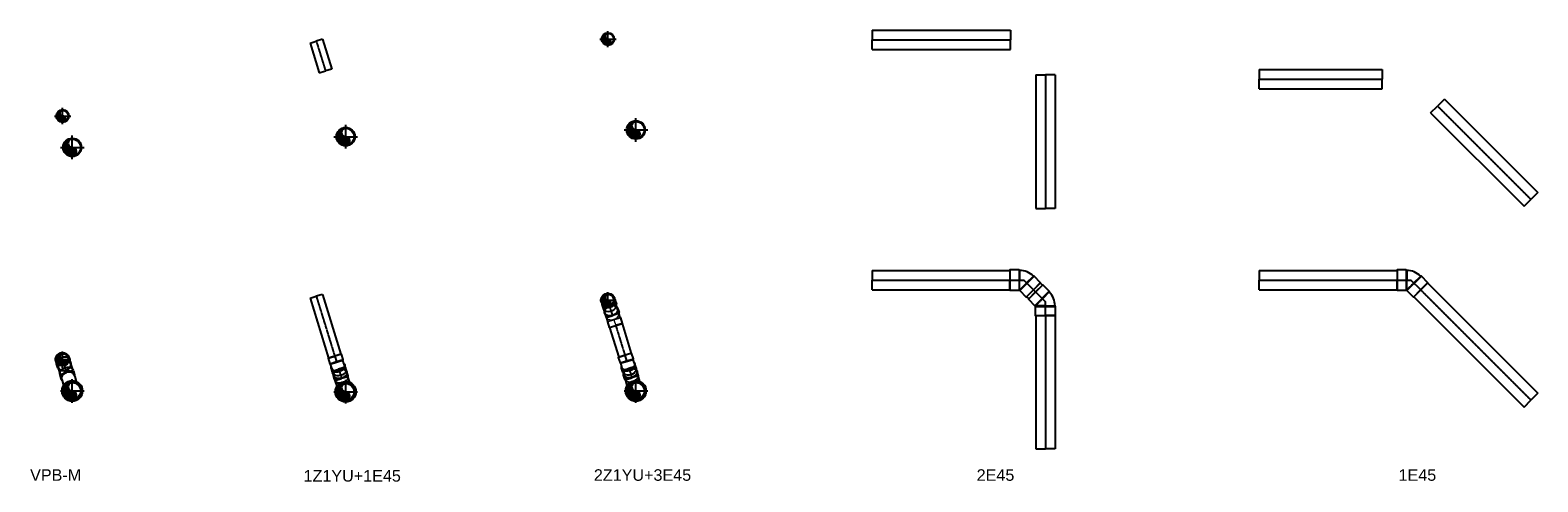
# Model space of a CAD drawing. Header units: millimetres. Extents: x 6529 to 19586, y 1711 to 5624.
import ezdxf

# ---------------------------------------------------------------- set-up
doc = ezdxf.new("R2010")
doc.units = ezdxf.units.MM
doc.linetypes.add('CENTER2', pattern=[1.125, 0.75, -0.125, 0.125, -0.125])
doc.styles.get("Standard").update_dxf_attribs({"font": 'arial.ttf'})

# ---------------------------------------------------------------- blocks, each defined once
blk = doc.blocks.new('D114')
h = blk.add_hatch()
h.set_pattern_fill('ANSI31', color=256, scale=1.1)
edge = h.paths.add_edge_path()
edge.add_arc((0, 24.85), 24.85, 90, 270)
edge.add_arc((0, -24.85), 24.85, 270, 450)
edge.add_arc((0, 0), 49.7, 90, 270)
for p, q in [((-70.4, 0), (70.4, 0)), ((0, -70.4), (0, 70.4))]:
    blk.add_line(p, q)
for radius in [55, 49.7]:
    blk.add_circle((0, 0), radius)
for centre, start, end in [((0, 24.85), 90, 270), ((0, -24.85), 270, 90)]:
    blk.add_arc(centre, 24.85, start, end)
blk = doc.blocks.new('*U73')
for p, q in [((68, 57), (112, 57)), ((127, 61), (163, 61)), ((68, -57), (112, -57)), ((127, -61), (163, -61))]:
    blk.add_line(p, q)
at = {"color": 7}
blk.add_circle((0, 0), 89, dxfattribs=at)
blk.add_circle((0, 0), 85)
at = {"color": 8}
for start_param, end_param in [(0.364152, 1.268335), (1.873258, 2.777441)]:
    blk.add_ellipse((127, 0), major_axis=(0, 61), ratio=0.707107, start_param=start_param, end_param=end_param, dxfattribs=at)
at = {"extrusion": (0, 0, -1)}
blk.add_ellipse((127, 0), major_axis=(0, -61), ratio=0.707107, start_param=2.777441, end_param=3.141593, dxfattribs=at)
at = {"color": 7}
blk.add_ellipse((163, 0), major_axis=(0, 61), ratio=0.707107, dxfattribs=at)
blk.add_ellipse((127, 0), major_axis=(0, 61), ratio=0.707107, start_param=2.777441, end_param=3.141593)
blk.add_open_spline([(163, 58), (160, 58), (158, 58), (153, 56), (150, 55), (144, 52), (142, 50), (137, 45), (135, 42), (130, 35), (129, 31), (126, 23), (125, 19), (123, 10), (123, 6), (122, -3), (123, -8), (124, -17), (125, -21), (128, -29), (129, -33), (133, -40), (136, -43), (140, -48), (143, -51), (149, -54), (151, -56), (157, -58), (160, -58), (166, -58), (169, -57), (175, -55), (178, -54), (183, -50), (186, -47), (191, -42), (193, -38), (197, -31), (198, -27), (201, -19), (202, -15), (203, -6), (203, -1), (203, 8), (202, 12), (200, 21), (199, 25), (196, 33), (194, 36), (190, 43), (187, 46), (182, 51), (180, 53), (174, 56), (171, 57), (166, 58), (164, 58), (163, 58)], degree=3, knots=[0, 0, 0, 0, 0.173009, 0.173009, 0.402571, 0.402571, 0.632132, 0.632132, 0.861693, 0.861693, 1.091255, 1.091255, 1.320816, 1.320816, 1.550378, 1.550378, 1.779939, 1.779939, 2.009501, 2.009501, 2.239062, 2.239062, 2.468624, 2.468624, 2.698185, 2.698185, 2.927747, 2.927747, 3.157308, 3.157308, 3.38687, 3.38687, 3.616431, 3.616431, 3.845993, 3.845993, 4.075554, 4.075554, 4.305115, 4.305115, 4.534677, 4.534677, 4.764238, 4.764238, 4.9938, 4.9938, 5.223361, 5.223361, 5.452923, 5.452923, 5.682484, 5.682484, 5.912046, 5.912046, 6.141607, 6.141607, 6.283185, 6.283185, 6.283185, 6.283185])
blk = doc.blocks.new('*U43')
at = {"color": 8, "lineweight": 0}
for p, q in [((50, 0), (0, 0)), ((50, 60), (50, 0)), ((53, 0), (53, 57)), ((50, 0), (50, -61)), ((53, -57), (53, 0))]:
    blk.add_line(p, q, dxfattribs=at)
for p, q in [((133, 60), (98, 60)), ((133, -61), (98, -61))]:
    blk.add_line(p, q)
blk.add_lwpolyline([(83, 57), (53, 57), (50, 60), (0, 60), (0, 0), (0, -61), (50, -61), (53, -57), (83, -57)])
blk.add_ellipse((98, 0), major_axis=(0, -60.5), ratio=0.707107, start_param=3.483405, end_param=5.941373, dxfattribs=at)
for start_param, end_param in [(3.141593, 3.483405), (5.941373, 6.283185)]:
    blk.add_ellipse((98, 0), major_axis=(0, -60.5), ratio=0.707107, start_param=start_param, end_param=end_param)
blk.add_ellipse((133, 0), major_axis=(0, -60.5), ratio=0.707107)
at = {"lineweight": 0}
blk.add_ellipse((133, 0), major_axis=(0, -57), ratio=0.707107, dxfattribs=at)
blk = doc.blocks.new('*U39')
for p, q in [((-20, 61), (-55, 61)), ((-20, -60), (-55, -60))]:
    blk.add_line(p, q)
for radius in [60.5, 57]:
    blk.add_circle((0, 0), radius)
for centre, start_param, end_param in [((-55, 0), 3.141593, 6.283185), ((-20, 0), 2.948696, 3.141593)]:
    blk.add_ellipse(centre, major_axis=(0, -60.5), ratio=0.707107, start_param=start_param, end_param=end_param)
at = {"color": 8}
blk.add_ellipse((-20, 0), major_axis=(0, -60.5), ratio=0.707107, start_param=3.141593, end_param=6.283185, dxfattribs=at)
at = {"extrusion": (0, 0, -1)}
blk.add_ellipse((-20, 0), major_axis=(0, 60.5), ratio=0.707107, start_param=2.948696, end_param=3.141593, dxfattribs=at)
blk = doc.blocks.new('*U24')
at = {"color": 8}
for p, q in [((0, 0), (50, 0)), ((50, 60), (50, 0)), ((54, 57), (54, -57)), ((50, 0), (50, -61))]:
    blk.add_line(p, q, dxfattribs=at)
for p, q in [((133, 60), (98, 60)), ((133, -61), (98, -61))]:
    blk.add_line(p, q)
blk.add_lwpolyline([(95, -57), (83, -57), (54, -57), (50, -61), (0, -61), (0, 60), (50, 60), (54, 57), (83, 57), (95, 57)])
for centre, start_param, end_param in [((98, 0), 9.424778, 9.76659), ((133, 0), 0, 3.141593), ((98, 0), 5.941373, 6.283185)]:
    blk.add_ellipse(centre, major_axis=(0, -60.5), ratio=0.707107, start_param=start_param, end_param=end_param)
for centre, major_axis, start_param, end_param in [((95, 0), (0, 57), 3.141593, 6.283185), ((98, 0), (0, -60.5), 6.283185, 9.424778)]:
    blk.add_ellipse(centre, major_axis=major_axis, ratio=0.707107, start_param=start_param, end_param=end_param, dxfattribs=at)
blk = doc.blocks.new('168')
h = blk.add_hatch()
h.set_pattern_fill('ANSI31', color=256, scale=1.6)
edge = h.paths.add_edge_path()
edge.add_arc((0, 36.15), 36.15, 90, 270)
edge.add_arc((0, -36.15), 36.15, 270, 450)
edge.add_arc((0, 0), 72.3, 90, 270)
for p, q in [((-102.4, 0), (102.4, 0)), ((0, -102.4), (0, 102.4))]:
    blk.add_line(p, q)
for radius in [80, 72.3]:
    blk.add_circle((0, 0), radius)
for centre, start, end in [((0, 36.15), 90, 270), ((0, -36.15), 270, 90)]:
    blk.add_arc(centre, 36.15, start, end)
blk = doc.blocks.new('*U82')
at = {"color": 8}
for p, q in [((34, 91), (-91, -34)), ((-85, 85), (0, 0)), ((-25, 25), (-85, -34)), ((120, 0), (0, 0)), ((36, -84), (36, 0)), ((40, -88), (40, 88))]:
    blk.add_line(p, q, dxfattribs=at)
for points in [[(34, 86), (34, 91), (-23, 147), (-147, 23), (-91, -34), (-85, -34)], [(36, -84), (40, -88), (120, -88), (120, 88), (40, 88), (36, 84)]]:
    blk.add_lwpolyline(points)
for radius, start, end in [(12.6, 241.1795, 253.8205), (181, 226.2693, 268.7307)]:
    blk.add_arc((40, 97), radius, start, end)
for points, knots in [([(-25, 25), (-19, 32), (-12, 39), (1, 52), (8, 59), (20, 71), (25, 76), (30, 82), (32, 83), (33, 85), (33, 85), (34, 85), (34, 85), (34, 86), (34, 86), (34, 86)], [-397.391905, -397.391905, -397.391905, -397.391905, -369.476828, -369.476828, -336.005764, -336.005764, -302.471382, -302.471382, -282.771954, -282.771954, -274.509597, -274.509597, -267.9126, -267.9126, -264.860648, -264.860648, -264.860648, -264.860648]), ([(36, 84), (36, 84), (36, 84), (36, 84), (36, 84), (36, 84), (36, 84), (36, 84), (36, 84), (36, 84), (36, 84), (36, 84), (36, 83), (36, 82), (36, 81), (36, 77), (36, 73), (36, 63), (36, 57), (36, 43), (36, 35), (36, 18), (36, 9), (36, 0)], [-264.760189, -264.760189, -264.760189, -264.760189, -264.583211, -264.583211, -263.373012, -263.373012, -261.488542, -261.488542, -255.904151, -255.904151, -254.935647, -254.935647, -249.716494, -249.716494, -237.079431, -237.079431, -210.852039, -210.852039, -185.674457, -185.674457, -158.775866, -158.775866, -132.329147, -132.329147, -132.329147, -132.329147])]:
    blk.add_open_spline(points, degree=3, knots=knots, dxfattribs=at)
blk = doc.blocks.new('*U88')
for p, q in [((114, 57), (68, 57)), ((166, 62), (131, 62)), ((114, -57), (68, -57)), ((166, -62), (131, -62))]:
    blk.add_line(p, q)
at = {"color": 8}
for p, q in [((127, 57), (114, 57)), ((127, -57), (114, -57))]:
    blk.add_line(p, q, dxfattribs=at)
at = {"color": 7}
blk.add_circle((0, 0), 89, dxfattribs=at)
blk.add_circle((0, 0), 84)
for centre, start_param, end_param in [((131, 0), 9.424778, 9.829137), ((166, 0), 0, 3.141593), ((131, 0), 5.878826, 6.283185)]:
    blk.add_ellipse(centre, major_axis=(0, -62), ratio=0.707107, start_param=start_param, end_param=end_param)
at = {"color": 8}
for centre, major_axis, start_param, end_param in [((127, 0), (0, -57), 0, 3.141593), ((131, 0), (0, -62), 6.283185, 9.424778)]:
    blk.add_ellipse(centre, major_axis=major_axis, ratio=0.707107, start_param=start_param, end_param=end_param, dxfattribs=at)
blk = doc.blocks.new('*U102')
for p, q in [((-55, 60), (-20, 60)), ((-55, -61), (-20, -61))]:
    blk.add_line(p, q)
at = {"color": 8}
for p, q in [((-5, 57), (0, 57)), ((0, -57), (-5, -57))]:
    blk.add_line(p, q, dxfattribs=at)
blk.add_arc((0, 0), 60.5, 258.9479, 101.0521)
blk.add_arc((0, 0), 57, 270, 90, dxfattribs=at)
for major_axis in [(0, -60.5), (0, -57)]:
    blk.add_ellipse((-55, 0), major_axis=major_axis, ratio=0.707107)
for start_param, end_param in [(2.79978, 3.141593), (0, 0.341812)]:
    blk.add_ellipse((-20, 0), major_axis=(0, -60.5), ratio=0.707107, start_param=start_param, end_param=end_param)
for start_param, end_param in [(1.570796, 2.79978), (0.341812, 1.570796)]:
    blk.add_ellipse((-20, 0), major_axis=(0, -60.5), ratio=0.707107, start_param=start_param, end_param=end_param, dxfattribs=at)

msp = doc.modelspace()

# ---------------------------------------------------------------- linework, layer by layer
for p, q in [((13820, 5624), (13820, 5540)), ((13820, 5624), (15018, 5624)), ((15018, 5624), (15018, 5540)), ((8953, 5512), (9007, 5529)), ((8953, 5512), (9032, 5253)), ((9062, 5545), (9007, 5529)), ((9062, 5545), (9141, 5286)), ((13820, 5456), (13820, 5540)), ((15018, 5456), (15018, 5540)), ((13820, 5456), (15018, 5456)), ((9032, 5253), (9087, 5270)), ((9141, 5286), (9087, 5270)), ((15237, 5236), (15321, 5236)), ((15237, 5236), (15237, 4078)), ((15405, 5236), (15321, 5236)), ((15405, 5236), (15405, 4078)), ((17173, 5282), (17173, 5198)), ((17173, 5282), (18238, 5282)), ((18238, 5282), (18238, 5198)), ((17173, 5114), (17173, 5198)), ((17173, 5114), (18238, 5114)), ((18238, 5114), (18238, 5198)), ((18657, 4907), (18717, 4966)), ((18776, 5026), (18717, 4966)), ((18776, 5026), (19586, 4216)), ((18657, 4907), (19467, 4098)), ((19586, 4216), (19526, 4157)), ((15237, 4078), (15321, 4078)), ((15405, 4078), (15321, 4078)), ((19467, 4098), (19526, 4157)), ((13820, 3543), (13820, 3459)), ((13820, 3543), (15013, 3543)), ((15013, 3543), (15013, 3459)), ((17173, 3543), (17173, 3459)), ((17173, 3543), (18366, 3543)), ((18366, 3543), (18366, 3459)), ((13820, 3375), (13820, 3459)), ((15013, 3375), (15013, 3459)), ((15277, 3434), (15218, 3374)), ((15296, 3415), (15236, 3356)), ((15277, 3434), (15296, 3415)), ((17173, 3375), (17173, 3459)), ((18366, 3375), (18366, 3459)), ((18630, 3434), (18570, 3374)), ((18630, 3434), (19586, 2478)), ((8953, 3302), (9007, 3318)), ((8953, 3302), (9112, 2783)), ((9062, 3335), (9007, 3318)), ((9062, 3335), (9221, 2817)), ((13820, 3375), (15013, 3375)), ((15158, 3315), (15218, 3374)), ((15158, 3315), (15177, 3296)), ((15177, 3296), (15236, 3356)), ((17173, 3375), (18366, 3375)), ((18511, 3315), (18570, 3374)), ((18511, 3315), (19467, 2359)), ((11495, 3215), (11549, 3231)), ((11519, 3136), (11495, 3215)), ((11519, 3136), (11574, 3153)), ((11604, 3248), (11549, 3231)), ((11628, 3169), (11574, 3153)), ((11628, 3169), (11604, 3248)), ((15237, 3151), (15321, 3151)), ((15237, 3151), (15237, 1997)), ((15405, 3151), (15321, 3151)), ((15405, 3151), (15405, 1997)), ((11546, 3049), (11600, 3066)), ((11546, 3049), (11626, 2790)), ((11655, 3083), (11600, 3066)), ((11655, 3083), (11735, 2824)), ((6759, 2741), (6814, 2758)), ((6868, 2775), (6814, 2758)), ((6868, 2775), (6899, 2675)), ((9112, 2783), (9167, 2800)), ((9221, 2817), (9167, 2800)), ((11626, 2790), (11680, 2807)), ((11735, 2824), (11680, 2807)), ((6759, 2741), (6790, 2641)), ((6790, 2641), (6844, 2658)), ((6899, 2675), (6844, 2658)), ((9147, 2671), (9201, 2688)), ((9147, 2671), (9172, 2588)), ((9256, 2704), (9201, 2688)), ((9281, 2622), (9227, 2605)), ((9256, 2704), (9281, 2622)), ((11660, 2678), (11715, 2694)), ((11660, 2678), (11686, 2595)), ((11686, 2595), (11740, 2612)), ((11769, 2711), (11715, 2694)), ((11795, 2629), (11740, 2612)), ((11769, 2711), (11795, 2629)), ((9172, 2588), (9227, 2605)), ((19467, 2359), (19526, 2419)), ((19586, 2478), (19526, 2419)), ((15237, 1997), (15321, 1997)), ((15405, 1997), (15321, 1997))]:
    msp.add_line(p, q)
at = {"color": 9, "linetype": 'CENTER2'}
for p, q in [((9007, 5529), (9087, 5270)), ((13820, 5540), (15018, 5540)), ((15321, 5236), (15321, 4078)), ((17173, 5198), (18238, 5198)), ((18717, 4966), (19526, 4157)), ((13820, 3459), (15013, 3459)), ((17173, 3459), (18366, 3459)), ((9007, 3318), (9167, 2800)), ((15218, 3374), (15236, 3356)), ((18570, 3374), (19526, 2419)), ((11574, 3153), (11549, 3231)), ((15321, 3151), (15321, 1997)), ((11600, 3066), (11680, 2807)), ((6814, 2758), (6844, 2658)), ((9201, 2688), (9227, 2605)), ((11715, 2694), (11740, 2612))]:
    msp.add_line(p, q, dxfattribs=at)

# ---------------------------------------------------------------- block references
for name, p in [('D114', (11533, 5546)), ('D114', (6810, 4880)), ('168', (11775, 4760)), ('168', (6894, 4608)), ('168', (9262, 4701)), ('D114', (11533, 3284)), ('D114', (6810, 2770)), ('168', (6894, 2498)), ('168', (9262, 2491)), ('168', (11775, 2498))]:
    msp.add_blockref(name, p)
for p, rotation in [((15133, 3459), 180), ((18486, 3459), 180), ((15321, 3271), 135)]:
    msp.add_blockref('*U82', p, dxfattribs=dict(rotation=rotation))
at = {"xscale": -1, "yscale": -1}
for name, p, rotation in [('*U39', (11533, 3284), 287.159553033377), ('*U43', (11600, 3066), 287.159553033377), ('*U88', (6894, 2498), 287.104488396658), ('*U73', (9262, 2491), 287.104488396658), ('*U73', (11775, 2498), 287.104488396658)]:
    msp.add_blockref(name, p, dxfattribs=dict(at, rotation=rotation))
for name, p, yscale, rotation in [('*U102', (6810, 2770), -0.9999999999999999, 107.132516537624), ('*U24', (9167, 2800), -1, 287.1044894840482), ('*U24', (11680, 2807), -1, 287.1044894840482)]:
    msp.add_blockref(name, p, dxfattribs=dict(yscale=yscale, rotation=rotation))

# ---------------------------------------------------------------- texts
at = {"color": 1, "char_height": 100, "attachment_point": 1}
for s, insert in [('VPB-M', (6529, 1820)), ('1Z1YU+1E45', (8897, 1813)), ('2Z1YU+3E45', (11411, 1820)), ('2E45', (14726, 1820)), ('1E45', (18379, 1820))]:
    msp.add_mtext_dynamic_manual_height_columns(s, width=783.6, gutter_width=12.5, heights=[0], dxfattribs=dict(at, insert=insert))

doc.saveas('drawing.dxf')
